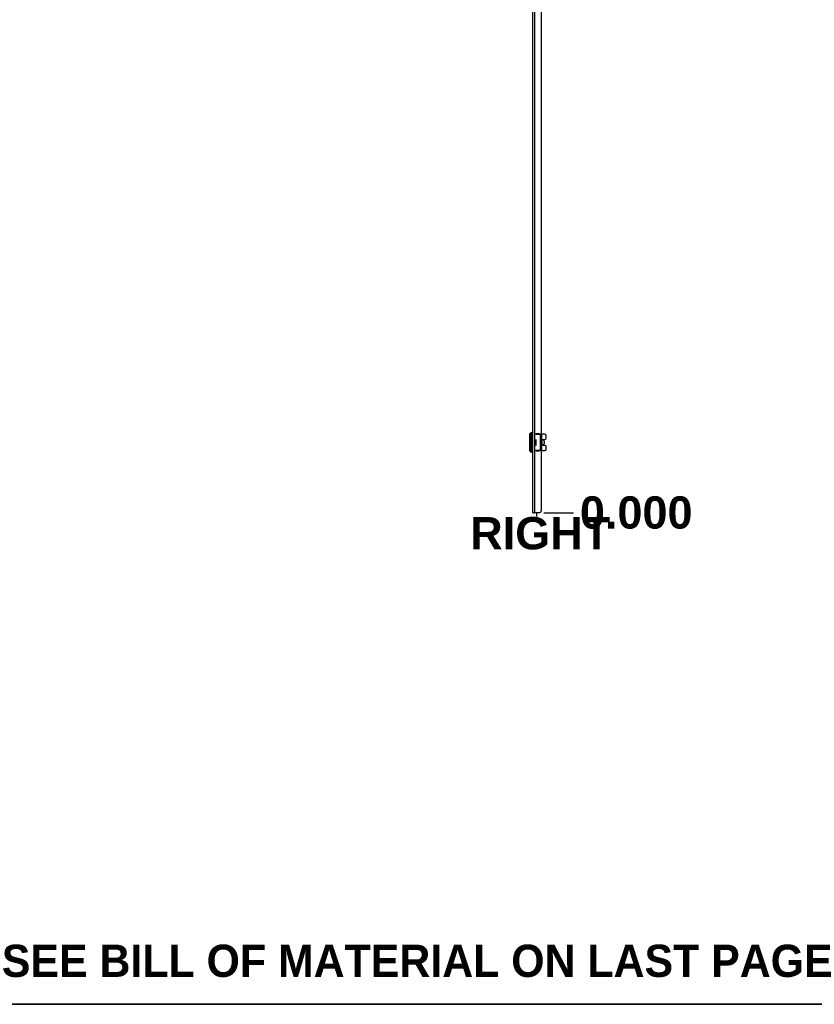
# Model space of a CAD drawing. Header units: inches. Extents: x 0 to 400, y -11 to 260.
# Tile 43 of 61: x 237 to 308, y 6 to 94. Entities that reach past the tile are written whole.
import ezdxf

# ---------------------------------------------------------------- set-up
doc = ezdxf.new("R2010")
doc.units = ezdxf.units.IN
doc.header["$LTSCALE"] = 24.005935
doc.header["$MEASUREMENT"] = 0
doc.layers.get('0').update_dxf_attribs({"lineweight": 25})
for name, color, linetype, lineweight in [('Dimensions(ANSI)', 7, 'Continuous', 25), ('Sketch Geometry(ANSI)', 7, 'Continuous', 25), ('Symbols(ANSI)', 7, 'Continuous', 25), ('Visible Edges(ANSI)', 7, 'Continuous', 25), ('Visible Tangent Edges(ANSI)', 7, 'Continuous', 25)]:
    doc.layers.add(name, color=color, linetype=linetype, lineweight=lineweight)
doc.styles.add('Current-ANSI', font='arial.ttf')
doc.styles.add('Dimension-ANSI', font='arialbd.ttf')
doc.dimstyles.new('INCH-ANSI', dxfattribs={"dimscale": 24.005935, "dimtxt": 0.12, "dimasz": 0.098425, "dimexe": 0.04, "dimexo": 0.04, "dimgap": 0.031496, "dimtad": 0, "dimtih": 1, "dimtoh": 1, "dimdec": 3, "dimrnd": 1e-08, "dimzin": 0, "dimdsep": 46, "dimtxsty": 'Dimension-ANSI', "dimcen": 0.09, "dimdle": 0.312, "dimclrd": 179, "dimclre": 179, "dimclrt": 7, "dimadec": 1, "dimazin": 0, "dimtfac": 1, "dimtdec": 3, "dimtofl": 0, "dimtmove": 0, "dimatfit": 3, "dimfxl": 1, "dimtolj": 1, "dimtzin": 4, "dimlwd": 25, "dimlwe": 25, "dimarcsym": 0})

# ---------------------------------------------------------------- blocks, each defined once
blk = doc.blocks.new('Datum Identifier17')
at = {"layer": 'Symbols(ANSI)', "color": 7, "linetype": 'Continuous', "lineweight": 25}
blk.add_line((11.7878, 2.0703), (11.7878, 2.0843), dxfattribs=at)
at = {"layer": 'Symbols(ANSI)', "color": 7, "insert": (11.5398, 1.9463), "char_height": 0.12, "attachment_point": 7, "style": 'Dimension-ANSI'}
blk.add_mtext('RIGHT', dxfattribs=at)
blk = doc.blocks.new('*D19')
at = {"layer": 'Defpoints', "color": 0, "linetype": 'Continuous', "transparency": 16777216}
for p in [(282.636, 50.035), (282.636, 50.035), (286.255, 50.035)]:
    blk.add_point(p, dxfattribs=at)
at = {"layer": 'Dimensions(ANSI)', "color": 179, "linetype": 'Continuous', "lineweight": 25, "true_color": 0x262658, "transparency": 16777216}
blk.add_line((283.596, 50.035), (286.255, 50.035), dxfattribs=at)
at = {"layer": 'Dimensions(ANSI)', "color": 7, "linetype": 'Continuous', "lineweight": 25, "transparency": 16777216, "insert": (291.863, 50.035), "char_height": 2.8807, "attachment_point": 5, "style": 'Dimension-ANSI'}
blk.add_mtext('\\A1;0.000', dxfattribs=at)
blk = doc.blocks.new('*D20')
at = {"layer": 'Defpoints', "color": 0, "linetype": 'Continuous', "transparency": 16777216}
for p in [(283.375, 227.32), (286.255, 227.32), (282.636, 50.035)]:
    blk.add_point(p, dxfattribs=at)
at = {"layer": 'Dimensions(ANSI)', "color": 179, "linetype": 'Continuous', "lineweight": 25, "true_color": 0x262658, "transparency": 16777216}
blk.add_line((284.335, 227.32), (286.255, 227.32), dxfattribs=at)
at = {"layer": 'Dimensions(ANSI)', "color": 7, "linetype": 'Continuous', "lineweight": 25, "transparency": 16777216, "insert": (294.027, 227.32), "char_height": 2.88071, "attachment_point": 5, "style": 'Dimension-ANSI'}
blk.add_mtext('\\A1;120.000', dxfattribs=at)
blk = doc.blocks.new('Borders 8_EXM - B (Inch)')
at = {"layer": 'Sketch Geometry(ANSI)', "linetype": 'Continuous', "lineweight": 35}
blk.add_line((0.3979, 0.2545), (16.3979, 0.2545), dxfattribs=at)
at = {"layer": 'Symbols(ANSI)', "color": 7, "style": 'Current-ANSI'}
blk.add_attdef('FILENAME_AND_PATH_001', (6.1601, 10.7181), '', height=0.09, dxfattribs=at)

msp = doc.modelspace()

# ---------------------------------------------------------------- linework, layer by layer
at = {"layer": 'Visible Edges(ANSI)'}
for p, q in [((282.6359, 50.0351), (282.6359, 227.3199)), ((283.3746, 96.7687), (283.3746, 57.041)), ((282.6068, 57.1864), (282.473, 57.1864)), ((282.3684, 55.5567), (282.3684, 57.0713)), ((282.8805, 57.041), (283.3018, 57.041)), ((282.8807, 56.5903), (282.8805, 56.5903)), ((282.8805, 56.5335), (282.8807, 56.5335)), ((282.8807, 56.5903), (282.8807, 56.5335)), ((282.9166, 57.0985), (283.1973, 57.0985)), ((282.9166, 57.041), (282.9166, 57.0985)), ((283.1973, 57.0985), (283.1973, 57.041)), ((283.3018, 57.041), (283.4295, 57.041)), ((283.6943, 57.041), (283.4295, 57.041)), ((283.4297, 55.5872), (283.4297, 57.0408)), ((283.4297, 56.5903), (283.6943, 56.5903)), ((283.5317, 56.5335), (283.4297, 56.5335)), ((283.4297, 56.4448), (283.4331, 56.4448)), ((283.4925, 56.5335), (283.4925, 56.5903)), ((283.6478, 56.4172), (283.6478, 56.2107)), ((283.8107, 56.7066), (283.8107, 56.9247)), ((282.6068, 55.4415), (282.473, 55.4415)), ((282.8807, 56.0944), (282.8805, 56.0944)), ((282.8805, 56.0377), (282.8807, 56.0377)), ((283.3018, 55.5869), (282.8805, 55.5869)), ((282.8807, 56.0944), (282.8807, 56.0377)), ((282.9166, 55.5295), (282.9166, 55.5869)), ((283.1973, 55.5295), (282.9166, 55.5295)), ((283.1973, 55.5869), (283.1973, 55.5295)), ((283.4295, 55.5869), (283.3018, 55.5869)), ((283.3746, 55.5869), (283.3746, 50.2198)), ((283.4295, 55.5869), (283.6943, 55.5869)), ((283.4331, 56.1831), (283.4297, 56.1831)), ((283.4297, 56.0944), (283.5317, 56.0944)), ((283.6943, 56.0377), (283.4297, 56.0377)), ((283.4925, 56.0377), (283.4925, 56.0944)), ((283.8107, 55.7033), (283.8107, 55.9214)), ((282.6359, 50.0351), (282.763, 50.0351)), ((283.1899, 50.0351), (282.763, 50.0351))]:
    msp.add_line(p, q, dxfattribs=at)
at = {"layer": 'Visible Edges(ANSI)', "flags": 128}
for points in [[(283.4295, 57.041), (283.4295, 57.041), (283.4296, 57.041), (283.4296, 57.041), (283.4296, 57.041), (283.4296, 57.041), (283.4296, 57.041), (283.4296, 57.041), (283.4296, 57.041), (283.4296, 57.041), (283.4296, 57.041), (283.4296, 57.041), (283.4296, 57.041), (283.4297, 57.041), (283.4297, 57.0409), (283.4297, 57.0409), (283.4297, 57.0409), (283.4297, 57.0409), (283.4297, 57.0409), (283.4297, 57.0409), (283.4297, 57.0408), (283.4297, 57.0408), (283.4297, 57.0408), (283.4297, 57.0408), (283.4297, 57.0408)], [(283.4297, 55.5872), (283.4297, 55.5872), (283.4297, 55.5871), (283.4297, 55.5871), (283.4297, 55.5871), (283.4297, 55.5871), (283.4297, 55.5871), (283.4297, 55.5871), (283.4297, 55.587), (283.4297, 55.587), (283.4297, 55.587), (283.4297, 55.587), (283.4296, 55.587), (283.4296, 55.587), (283.4296, 55.587), (283.4296, 55.587), (283.4296, 55.587), (283.4296, 55.5869), (283.4296, 55.5869), (283.4296, 55.5869), (283.4296, 55.5869), (283.4296, 55.5869), (283.4296, 55.5869), (283.4295, 55.5869), (283.4295, 55.5869)]]:
    msp.add_lwpolyline(points, dxfattribs=at)
at = {"layer": 'Visible Edges(ANSI)'}
for centre, radius, start, end in [((282.473, 57.1283), 0.0582, 90, 165.706462), ((282.6068, 57.1574), 0.0291, 0, 90), ((282.4265, 57.0713), 0.0582, 115.830497, 180), ((282.3885, 57.1498), 0.0291, 295.830497, 345.706462), ((283.0272, 56.7793), 0.4653, 34.228866, 41.703289), ((283.6943, 56.9247), 0.1163, 0, 90), ((283.6943, 56.7066), 0.1163, 270, 0), ((282.4265, 55.5567), 0.0582, 180, 244.169503), ((282.3885, 55.4781), 0.0291, 14.293538, 64.169503), ((282.473, 55.4997), 0.0582, 194.293538, 270), ((282.6068, 55.4706), 0.0291, 270, 0), ((283.3791, 55.5669), 0.0145, 252.013072, 321.319684), ((283.0272, 55.8487), 0.4653, 321.319684, 325.771134), ((283.6943, 55.9214), 0.1163, 0, 90), ((283.6943, 55.7033), 0.1163, 270, 0), ((283.1899, 50.2198), 0.1847, 270, 0)]:
    msp.add_arc(centre, radius, start, end, dxfattribs=at)
for centre, major_axis, start_param, end_param in [((283.5317, 56.4172), (0, 0.1163), 4.712389, 6.2831853), ((283.5317, 56.2107), (0, -0.1163), 0, 1.5707963)]:
    msp.add_ellipse(centre, major_axis=major_axis, ratio=0.9975641, start_param=start_param, end_param=end_param, dxfattribs=at)
at = {"layer": 'Visible Tangent Edges(ANSI)'}
for p, q in [((282.763, 227.3199), (282.763, 50.0351)), ((282.473, 57.1864), (282.473, 55.4415)), ((282.6068, 55.4415), (282.6068, 57.1864)), ((282.4012, 55.5043), (282.4012, 57.1236)), ((282.4167, 57.1426), (282.4167, 55.4853)), ((282.8807, 56.5335), (282.8807, 56.0944)), ((283.0272, 57.041), (283.0272, 57.0985)), ((283.3018, 55.5869), (283.3018, 57.041)), ((283.4331, 56.4448), (283.4331, 56.1831)), ((283.0272, 55.5295), (283.0272, 55.5869)), ((283.3904, 55.5869), (283.3904, 55.5579))]:
    msp.add_line(p, q, dxfattribs=at)
at = {"layer": 'Visible Tangent Edges(ANSI)', "flags": 128}
for points in [[(283.4774, 56.5903), (283.4775, 56.5879), (283.4776, 56.5855), (283.4777, 56.5832), (283.4778, 56.5808), (283.4779, 56.5784), (283.478, 56.5761), (283.478, 56.5737), (283.4781, 56.5714), (283.4782, 56.569), (283.4782, 56.5666), (283.4783, 56.5643), (283.4784, 56.5619), (283.4784, 56.5595), (283.4785, 56.5572), (283.4785, 56.5548), (283.4785, 56.5525), (283.4786, 56.5501), (283.4786, 56.5477), (283.4787, 56.5454), (283.4787, 56.543), (283.4787, 56.5406), (283.4787, 56.5383), (283.4788, 56.5359), (283.4788, 56.5335)], [(283.4925, 56.5335), (283.4924, 56.5359), (283.4924, 56.5383), (283.4924, 56.5406), (283.4924, 56.543), (283.4923, 56.5453), (283.4923, 56.5477), (283.4923, 56.5501), (283.4922, 56.5524), (283.4922, 56.5548), (283.4921, 56.5572), (283.4921, 56.5595), (283.492, 56.5619), (283.492, 56.5642), (283.4919, 56.5666), (283.4918, 56.569), (283.4918, 56.5713), (283.4917, 56.5737), (283.4916, 56.5761), (283.4915, 56.5784), (283.4914, 56.5808), (283.4914, 56.5832), (283.4913, 56.5855), (283.4912, 56.5879), (283.4911, 56.5903)], [(283.4788, 56.0944), (283.4788, 56.092), (283.4787, 56.0897), (283.4787, 56.0873), (283.4787, 56.085), (283.4787, 56.0826), (283.4786, 56.0802), (283.4786, 56.0779), (283.4785, 56.0755), (283.4785, 56.0731), (283.4785, 56.0708), (283.4784, 56.0684), (283.4784, 56.066), (283.4783, 56.0637), (283.4782, 56.0613), (283.4782, 56.059), (283.4781, 56.0566), (283.478, 56.0542), (283.478, 56.0519), (283.4779, 56.0495), (283.4778, 56.0471), (283.4777, 56.0448), (283.4776, 56.0424), (283.4775, 56.0401), (283.4774, 56.0377)], [(283.4911, 56.0377), (283.4912, 56.0401), (283.4913, 56.0424), (283.4914, 56.0448), (283.4914, 56.0472), (283.4915, 56.0495), (283.4916, 56.0519), (283.4917, 56.0543), (283.4918, 56.0566), (283.4918, 56.059), (283.4919, 56.0613), (283.492, 56.0637), (283.492, 56.0661), (283.4921, 56.0684), (283.4921, 56.0708), (283.4922, 56.0732), (283.4922, 56.0755), (283.4923, 56.0779), (283.4923, 56.0802), (283.4923, 56.0826), (283.4924, 56.085), (283.4924, 56.0873), (283.4924, 56.0897), (283.4924, 56.092), (283.4925, 56.0944)]]:
    msp.add_lwpolyline(points, dxfattribs=at)

# ---------------------------------------------------------------- block references
at = {"xscale": 24.0059345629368, "yscale": 24.0059345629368, "zscale": 24.0059345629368}
msp.add_blockref('Borders 8_EXM - B (Inch)', (0, 0), dxfattribs=at)
at = {"layer": 'Symbols(ANSI)', "xscale": 24.0059345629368, "yscale": 24.0059345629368, "zscale": 24.0059345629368}
msp.add_blockref('Datum Identifier17', (0, 0), dxfattribs=at)

# ---------------------------------------------------------------- texts
at = {"layer": 'Symbols(ANSI)', "color": 7, "insert": (271.7138, 9.9781), "char_height": 2.880712, "width": 78.047104, "attachment_point": 5, "style": 'Dimension-ANSI'}
msp.add_mtext('\\fArial|b1|i0;SEE BILL OF MATERIAL ON LAST PAGE', dxfattribs=at)

# ---------------------------------------------------------------- dimensions: what is measured, and where the dimension line sits
at = {"layer": 'Dimensions(ANSI)', "color": 179, "linetype": 'Continuous', "lineweight": 25, "true_color": 0x262658}
for feature_location, offset, origin, picture, middle in [((283.3746, 227.3199), (2.8807, 0), (282.6359, 50.0351), '*D20', (294.0265, 227.3199)), ((282.6359083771, 50.0351393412), (3.6193987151, 0), (282.6359083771, 50.0351393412), '*D19', (291.8630220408, 50.0351393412))]:
    dim = msp.add_ordinate_dim(feature_location=feature_location, offset=offset, dtype=0, origin=origin, dimstyle='INCH-ANSI', override={"dimgap": 0.031496, "dimtad": 0, "dimdec": 3, "dimlfac": 0.676877, "dimtol": 0, "dimlim": 0, "dimtp": 0, "dimtm": 0, "dimtdec": 3}, dxfattribs=at)
    dim.commit()
    dim.dimension.update_dxf_attribs({"geometry": picture, "text_midpoint": middle})

doc.saveas('drawing.dxf')
